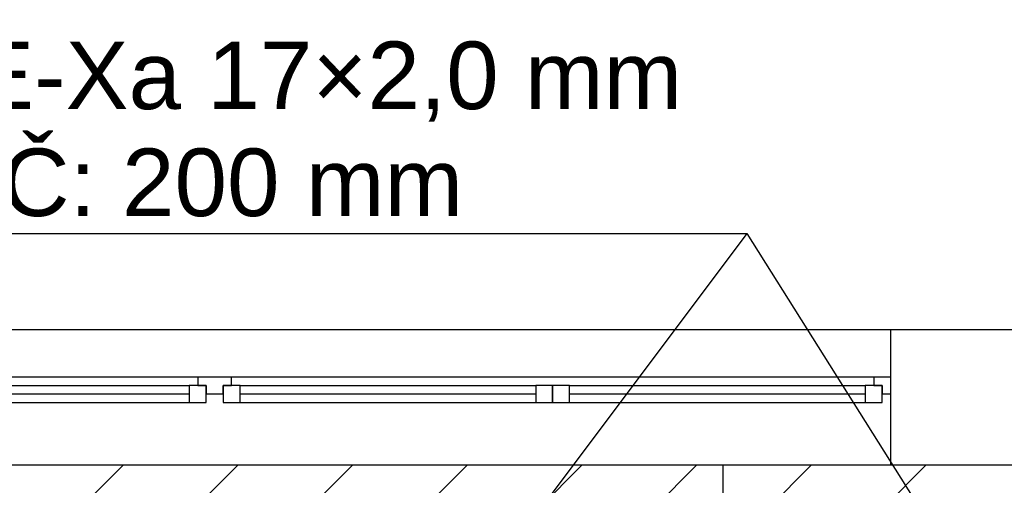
# Model space of a CAD drawing. Extents: x 997 to 109698, y 921 to 94021.
# Tile 187 of 256: x 13146 to 16059, y 26875 to 28254. Entities that reach past the tile are written whole.
import ezdxf
from ezdxf.enums import TextEntityAlignment as Align

# ---------------------------------------------------------------- set-up
doc = ezdxf.new("R2010")
doc.units = 0
doc.header["$MEASUREMENT"] = 0
for name, color, linetype in [('28', 7, 'CONTINUOUS'), ('40', 7, 'CONTINUOUS'), ('42', 7, 'CONTINUOUS')]:
    doc.layers.add(name, color=color, linetype=linetype)
doc.styles.get("Standard").update_dxf_attribs({"font": 'Arial.ttf', "height": 0.2})

msp = doc.modelspace()

# ---------------------------------------------------------------- linework, layer by layer
at = {"layer": '28', "color": 2}
for p, q in [((11528.058233, 25011.305941), (13452.653425, 26935.901133)), ((11528.058233, 24671.894686), (13792.055139, 26935.891592)), ((11528.058233, 24332.483431), (14131.456853, 26935.882051)), ((14470.858567, 26935.87251), (11574.016338, 24039.030281)), ((14810.26028, 26935.862969), (11816.152655, 23941.755343)), ((15149.661994, 26935.853427), (12058.288972, 23844.480405)), ((15489.063708, 26935.843886), (12300.425289, 23747.205467)), ((15828.465422, 26935.834345), (12542.561606, 23649.930529))]:
    msp.add_line(p, q, dxfattribs=at)
at = {"layer": '28', "color": 4}
msp.add_line((15227.54386, 26636.236789), (15227.54386, 26936.518341), dxfattribs=at)
at = {"layer": '40', "color": 8, "linetype": 'Continuous'}
for p, q in [((13722.918455, 27335.955237), (12722.918455, 27335.955237)), ((15722.918455, 27335.955237), (13722.918455, 27335.955237)), ((17722.918455, 27335.955237), (15722.918455, 27335.955237)), ((15722.918455, 27335.955237), (15722.918455, 26935.955237)), ((13672.918455, 27195.955237), (12772.918455, 27195.955237)), ((13672.918455, 27195.955237), (13672.918455, 27170.955237)), ((13722.918455, 27195.955237), (13672.918455, 27195.955237)), ((13772.918455, 27195.955237), (13722.918455, 27195.955237)), ((14722.918455, 27195.955237), (13772.918455, 27195.955237)), ((13772.918455, 27170.955237), (13772.918455, 27195.955237)), ((15672.918455, 27195.955237), (14722.918455, 27195.955237)), ((15672.918455, 27195.955237), (15672.918455, 27170.955237)), ((15722.918455, 27195.955237), (15672.918455, 27195.955237)), ((12797.918455, 27170.955237), (13647.918455, 27170.955237)), ((13647.918455, 27170.955237), (13647.918455, 27120.955237)), ((13697.918455, 27170.955237), (13647.918455, 27170.955237)), ((13672.918455, 27170.955237), (13697.918455, 27170.955237)), ((13697.918455, 27120.955237), (13697.918455, 27170.955237)), ((13697.918455, 27170.955237), (13697.918455, 27145.955237)), ((13747.918455, 27170.955237), (13747.918455, 27120.955237)), ((13797.918455, 27170.955237), (13747.918455, 27170.955237)), ((13747.918455, 27170.955237), (13772.918455, 27170.955237)), ((13747.918455, 27145.955237), (13747.918455, 27170.955237)), ((13797.918455, 27120.955237), (13797.918455, 27170.955237)), ((13797.918455, 27170.955237), (14672.918455, 27170.955237)), ((14672.918455, 27170.955237), (14672.918455, 27120.955237)), ((14722.918455, 27170.955237), (14672.918455, 27170.955237)), ((14722.918455, 27170.955237), (14722.918455, 27120.955237)), ((14772.918455, 27170.955237), (14722.918455, 27170.955237)), ((14722.918455, 27120.955237), (14722.918455, 27170.955237)), ((14772.918455, 27120.955237), (14772.918455, 27170.955237)), ((14772.918455, 27170.955237), (15647.918455, 27170.955237)), ((15647.918455, 27170.955237), (15647.918455, 27120.955237)), ((15697.918455, 27170.955237), (15647.918455, 27170.955237)), ((15672.918455, 27170.955237), (15697.918455, 27170.955237)), ((15697.918455, 27120.955237), (15697.918455, 27170.955237)), ((15697.918455, 27170.955237), (15697.918455, 27145.955237)), ((12797.918455, 27145.955237), (13647.918455, 27145.955237)), ((13697.918455, 27145.955237), (13722.918455, 27145.955237)), ((13722.918455, 27145.955237), (13747.918455, 27145.955237)), ((13797.918455, 27145.955237), (14672.918455, 27145.955237)), ((14772.918455, 27145.955237), (15647.918455, 27145.955237)), ((15697.918455, 27145.955237), (15722.918455, 27145.955237)), ((12797.918455, 27120.955237), (13647.918455, 27120.955237)), ((13647.918455, 27120.955237), (13697.918455, 27120.955237)), ((13747.918455, 27120.955237), (13797.918455, 27120.955237)), ((13797.918455, 27120.955237), (14672.918455, 27120.955237)), ((14672.918455, 27120.955237), (14722.918455, 27120.955237)), ((14722.918455, 27120.955237), (14772.918455, 27120.955237)), ((14772.918455, 27120.955237), (15647.918455, 27120.955237)), ((15647.918455, 27120.955237), (15697.918455, 27120.955237)), ((12722.918455, 26935.955237), (13722.918455, 26935.955237)), ((13722.918455, 26935.955237), (15722.918455, 26935.955237)), ((15722.918455, 26935.955237), (17722.918455, 26935.955237))]:
    msp.add_line(p, q, dxfattribs=at)
at = {"layer": '42', "color": 117}
for p, q in [((11397.636205, 27620.953237), (15297.636205, 27620.953237)), ((15297.636205, 27620.953237), (14247.636205, 26220.953237)), ((15297.636205, 27620.953237), (16147.636205, 26270.953237))]:
    msp.add_line(p, q, dxfattribs=at)

# ---------------------------------------------------------------- texts
for s, p in [('POTRUBÍ PE-Xa 17×2,0 mm', (13301.526562, 27988.973367)), ('ROZTEČ: 200 mm', (13301.526562, 27672.3067))]:
    msp.add_text(s, height=200, dxfattribs=at).set_placement(p, align=Align.CENTER)

doc.saveas('drawing.dxf')
